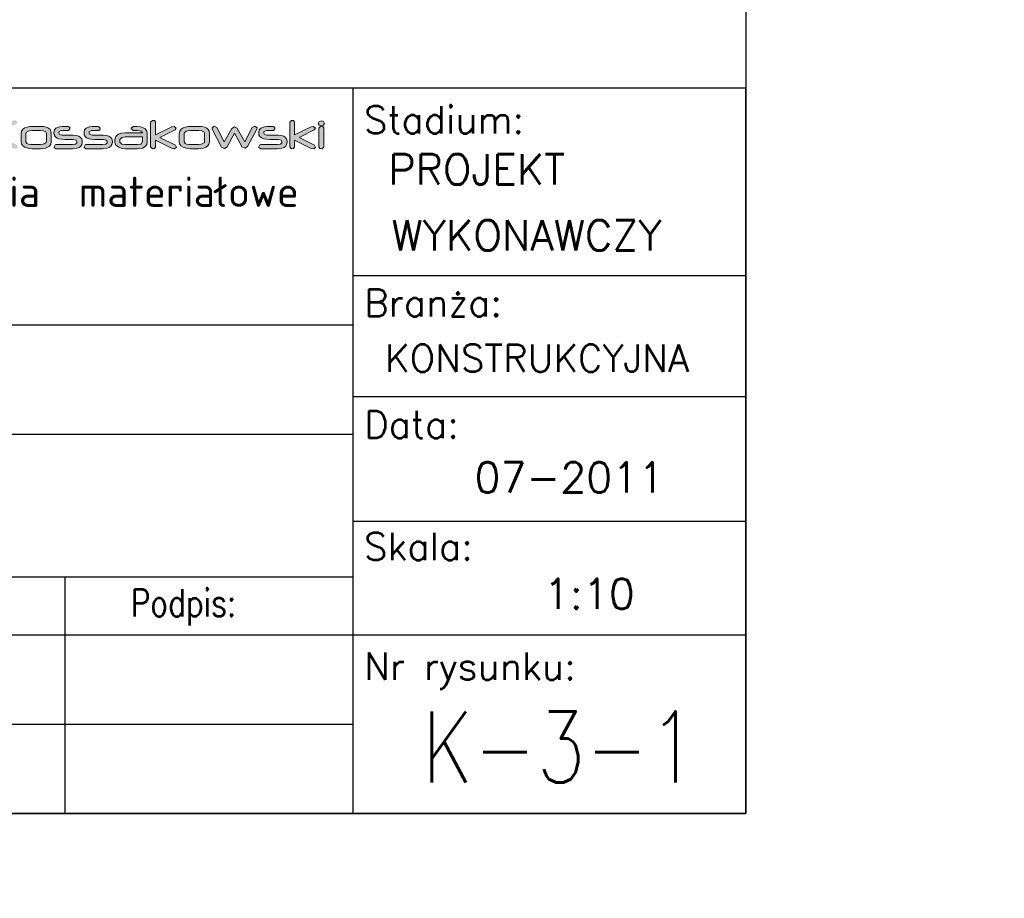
# Model space of a CAD drawing. Header units: millimetres. Extents: x -34919 to 306996, y -293018 to -145733.
# Tile 121 of 256: x 75948 to 76572, y -204822 to -204265. Entities that reach past the tile are written whole.
import ezdxf
from ezdxf.enums import TextEntityAlignment as Align

# ---------------------------------------------------------------- set-up
doc = ezdxf.new("R2010")
doc.units = ezdxf.units.MM
doc.header["$LTSCALE"] = 3
doc.layers.add('Prz', color=5, linetype='Continuous')
doc.layers.add('TABELA', color=7, linetype='Continuous')
doc.layers.add('SIATKA', color=5, linetype='Continuous', lineweight=18)
doc.styles.add('Annotative', font='txt')
doc.styles.add('NOVE3', font='romans.shx', dxfattribs={"width": 0.7})
doc.styles.add('ROMANS', font='romans.shx')

# ---------------------------------------------------------------- blocks, each defined once
blk = doc.blocks.new('structure pro')
h = blk.add_hatch(color=7)
h.dxf.hatch_style = 1
h.paths.add_polyline_path([(739.2, 22.6), (739.7, 24.1), (741.8, 25.2), (745.2, 25.6), (748.1, 25.6), (749.3, 27.4), (749.2, 28.6), (747.4, 29.9), (747.1, 29.9), (743.8, 29.7), (741, 29.4), (738.8, 28.9), (738.3, 28.6), (736, 27.2), (734.6, 25.2), (734.1, 22.6), (734.1, 8.3), (734.1, 7.8), (735.9, 6.3), (738.2, 6.5), (739.2, 8.3)])
h.paths.add_polyline_path([(553.3, 43.3), (550.3, 45.3), (549.9, 45.3), (544.2, 45.2), (539.6, 44.6), (536, 43.6), (535.1, 43.4), (531.2, 41), (528.9, 37.6), (528.1, 33.2), (528.1, 9.5), (528.2, 8.4), (531.2, 6.2), (535, 6.5), (536.7, 9.4), (536.7, 33.2), (537.6, 35.8), (540.9, 37.6), (546.6, 38.2), (551.4, 38.3), (553.5, 41.3)])
h.paths.add_polyline_path([(115.8, 43.3), (112.8, 45.3), (112.4, 45.3), (106.8, 45.2), (102.1, 44.6), (98.5, 43.6), (97.7, 43.4), (93.8, 41), (91.4, 37.6), (90.6, 33.2), (90.6, 9.5), (90.7, 8.4), (93.7, 6.2), (97.4, 6.5), (99.2, 9.4), (99.2, 33.2), (100.1, 35.8), (103.5, 37.6), (109.2, 38.2), (113.9, 38.3), (116, 41.3)])
h.paths.add_polyline_path([(1436.8, 35.1), (1434.6, 35.7), (1432.3, 35.1), (1431.2, 33.1), (1432.3, 31.1), (1434.6, 30.5), (1436.8, 31.1), (1437.9, 33.1)])
h.paths.add_polyline_path([(1436.1, 29.7), (1433.9, 30), (1432, 28), (1432, 8.3), (1433, 6.6), (1435.3, 6.3), (1437.2, 8.3), (1437.2, 28)])
h.paths.add_polyline_path([(1405.3, 36.1), (1403.1, 36.2), (1401.2, 34.3), (1401.2, 8.3), (1403.1, 6.3), (1405.3, 6.6), (1406.3, 8.3), (1406.3, 15.5), (1424, 6.6), (1426.5, 6.3), (1428.6, 8.1), (1427.3, 10), (1411.1, 18.1), (1426.9, 26.1), (1428.3, 27.9), (1426.1, 29.7), (1423.7, 29.5), (1406.3, 20.8), (1406.3, 34.3)])
h.paths.add_polyline_path([(1385.4, 28.6), (1383.6, 29.9), (1380.4, 29.8), (1377.9, 29.7), (1377.1, 29.7), (1374.5, 29.4), (1373.4, 29), (1370.7, 27.9), (1369.1, 26.1), (1368.7, 23.9), (1368.7, 22.6), (1368.8, 21), (1369.8, 19.2), (1371.3, 17.8), (1373.6, 16.9), (1376.6, 16.3), (1380.2, 16.1), (1388.6, 16.1), (1389.1, 16.1), (1392.1, 15.5), (1393, 14), (1393, 13.1), (1392.9, 12.5), (1391.4, 11.1), (1388.2, 10.7), (1370.7, 10.7), (1369.8, 10.5), (1368.7, 8.3), (1368.8, 7.7), (1370.7, 6.3), (1388.1, 6.3), (1389.6, 6.4), (1392.8, 6.8), (1395.2, 7.7), (1397, 9), (1398, 10.8), (1398.4, 13.1), (1398.4, 14.2), (1398.4, 14.4), (1398, 16.6), (1396.8, 18.3), (1394.9, 19.5), (1392.2, 20.2), (1388.9, 20.5), (1380.3, 20.5), (1377.1, 20.7), (1374.6, 21.4), (1373.9, 22.6), (1373.9, 23.9), (1373.9, 24.3), (1376.4, 25.4), (1376.7, 25.4), (1379.9, 25.5), (1383.6, 25.5), (1384.2, 25.6), (1385.6, 27.4)])
h.paths.add_polyline_path([(1324.3, 28.8), (1321.5, 30), (1321.5, 30), (1319.2, 28.3), (1319.5, 27.1), (1328.8, 8.5), (1329.1, 8.1), (1332.1, 6.7), (1332.4, 6.7), (1335.2, 8.4), (1343, 22.8), (1350.6, 8.5), (1350.7, 8.3), (1353.7, 6.8), (1354, 6.8), (1356.8, 8.5), (1366.4, 27.1), (1366.7, 28.3), (1366.7, 28.4), (1364.3, 30), (1361.6, 28.8), (1353.7, 13.5), (1345.9, 27.8), (1345.9, 27.9), (1343, 29.5), (1342.8, 29.5), (1340, 27.8), (1332.2, 13.5)])
h.paths.add_polyline_path([(1308.6, 29.7), (1305.1, 29.9), (1296.5, 29.9), (1294, 29.7), (1291.2, 29.2), (1288.8, 28.3), (1286.6, 26.9), (1285.1, 24.8), (1284.6, 22.4), (1284.6, 13.6), (1284.9, 11.4), (1286.4, 9.4), (1288.8, 7.8), (1290.8, 7.1), (1293.6, 6.6), (1296.5, 6.3), (1305.1, 6.3), (1307.5, 6.5), (1310.3, 7), (1312.6, 7.8), (1314.6, 9), (1316, 11.1), (1316.6, 13.6), (1316.6, 22.4), (1316.6, 22.4), (1316.3, 24.7), (1315.3, 26.6), (1313.7, 28), (1311.5, 29)])
h.paths.add_polyline_path([(1296.6, 25.5), (1305, 25.5), (1308.4, 25.2), (1310.6, 24.3), (1311.3, 22.8), (1311.3, 13.6), (1311.2, 12.9), (1308.8, 11.3), (1307.8, 11.1), (1305, 10.7), (1296.6, 10.7), (1295.1, 10.7), (1292.4, 11.2), (1291, 11.8), (1289.7, 13.6), (1289.7, 22.4), (1290, 23.4), (1292.3, 25), (1293.7, 25.3)], flags=16)
h.paths.add_polyline_path([(1258.5, 36.1), (1256.3, 36.2), (1254.4, 34.3), (1254.4, 8.3), (1256.3, 6.3), (1258.5, 6.6), (1259.5, 8.3), (1259.5, 15.5), (1277.2, 6.6), (1279.7, 6.3), (1281.8, 8.1), (1280.5, 10), (1264.3, 18.1), (1280.2, 26.1), (1281.5, 27.9), (1279.3, 29.7), (1276.9, 29.5), (1259.5, 20.8), (1259.5, 34.3)])
h.paths.add_polyline_path([(1240.1, 29.7), (1235.9, 29.9), (1233.9, 27.9), (1233.9, 27.6), (1235.9, 25.5), (1237, 25.5), (1237.3, 25.5), (1238.1, 25.6), (1238.8, 25.6), (1240.6, 25.5), (1244.3, 24.8), (1245.8, 23.1), (1227.5, 23.1), (1223.6, 22.8), (1220.5, 21.7), (1220.3, 21.6), (1217.6, 19.3), (1216.7, 16.2), (1216.7, 13.2), (1216.7, 13), (1217.7, 10.1), (1220.7, 7.8), (1223.9, 6.7), (1227.7, 6.3), (1240.3, 6.3), (1242.1, 6.4), (1246, 7), (1248.7, 8.5), (1250.4, 10.6), (1250.9, 13.4), (1250.9, 22.7), (1250.5, 25), (1248.7, 27.4), (1245.3, 29), (1243.6, 29.4)])
h.paths.add_polyline_path([(1240.4, 10.7), (1227.5, 10.7), (1224.2, 11.2), (1221.9, 13.3), (1221.9, 16.2), (1224.1, 18.2), (1227.5, 18.8), (1245.8, 18.8), (1245.8, 17.9), (1245.8, 16.7), (1245.8, 15.5), (1245.8, 14.7), (1245.8, 14.1), (1244.3, 11.3), (1244.1, 11.1)], flags=16)
h.paths.add_polyline_path([(1200.9, 28.6), (1199.1, 29.9), (1196, 29.8), (1193.5, 29.7), (1192.7, 29.7), (1190, 29.4), (1188.9, 29), (1186.3, 27.9), (1184.7, 26.1), (1184.2, 23.9), (1184.2, 22.6), (1184.4, 21), (1185.3, 19.2), (1186.9, 17.8), (1189.1, 16.9), (1192.1, 16.3), (1195.7, 16.1), (1204.1, 16.1), (1204.6, 16.1), (1207.6, 15.5), (1208.5, 14), (1208.5, 13.1), (1208.5, 12.5), (1207, 11.1), (1203.7, 10.7), (1186.2, 10.7), (1185.3, 10.5), (1184.3, 8.3), (1184.3, 7.7), (1186.2, 6.3), (1203.7, 6.3), (1205.2, 6.4), (1208.3, 6.8), (1210.8, 7.7), (1212.5, 9), (1213.6, 10.8), (1214, 13.1), (1214, 14.2), (1214, 14.4), (1213.5, 16.6), (1212.3, 18.3), (1210.4, 19.5), (1207.7, 20.2), (1204.4, 20.5), (1195.8, 20.5), (1192.7, 20.7), (1190.2, 21.4), (1189.4, 22.6), (1189.4, 23.9), (1189.4, 24.3), (1191.9, 25.4), (1192.2, 25.4), (1195.4, 25.5), (1199.1, 25.5), (1199.7, 25.6), (1201.1, 27.4)])
h.paths.add_polyline_path([(1169.1, 28.6), (1167.3, 29.9), (1164.2, 29.8), (1161.6, 29.7), (1160.9, 29.7), (1158.2, 29.4), (1157.1, 29), (1154.4, 27.9), (1152.8, 26.1), (1152.4, 23.9), (1152.4, 22.6), (1152.5, 21), (1153.5, 19.2), (1155, 17.8), (1157.3, 16.9), (1160.2, 16.3), (1163.9, 16.1), (1172.3, 16.1), (1172.7, 16.1), (1175.7, 15.5), (1176.7, 14), (1176.7, 13.1), (1176.6, 12.5), (1175.2, 11.1), (1171.9, 10.7), (1154.3, 10.7), (1153.5, 10.5), (1152.5, 8.3), (1152.5, 7.7), (1154.3, 6.3), (1171.9, 6.3), (1173.3, 6.4), (1176.5, 6.8), (1178.9, 7.7), (1180.7, 9), (1181.8, 10.8), (1182.1, 13.1), (1182.1, 14.2), (1182.1, 14.4), (1181.7, 16.6), (1180.5, 18.3), (1178.6, 19.5), (1175.9, 20.2), (1172.6, 20.5), (1163.9, 20.5), (1160.8, 20.7), (1158.3, 21.4), (1157.5, 22.6), (1157.5, 23.9), (1157.6, 24.3), (1160.1, 25.4), (1160.4, 25.4), (1163.6, 25.5), (1167.3, 25.5), (1167.9, 25.6), (1169.3, 27.4)])
h.paths.add_polyline_path([(1141.6, 29.7), (1138.2, 29.9), (1129.5, 29.9), (1127, 29.7), (1124.2, 29.2), (1121.8, 28.3), (1119.6, 26.9), (1118.1, 24.8), (1117.6, 22.4), (1117.6, 13.6), (1118, 11.4), (1119.4, 9.4), (1121.8, 7.8), (1123.9, 7.1), (1126.6, 6.6), (1129.5, 6.3), (1138.2, 6.3), (1140.5, 6.5), (1143.3, 7), (1145.6, 7.8), (1147.6, 9), (1149.1, 11.1), (1149.6, 13.6), (1149.6, 22.4), (1149.6, 22.4), (1149.2, 24.7), (1148.3, 26.6), (1146.7, 28), (1144.4, 29)])
h.paths.add_polyline_path([(1129.6, 25.5), (1138, 25.5), (1141.5, 25.2), (1143.7, 24.3), (1144.4, 22.8), (1144.4, 13.6), (1144.1, 12.9), (1141.9, 11.3), (1140.8, 11.1), (1138, 10.7), (1129.6, 10.7), (1128.1, 10.7), (1125.4, 11.2), (1123.9, 11.8), (1122.8, 13.6), (1122.8, 22.4), (1123, 23.4), (1125.4, 25), (1126.7, 25.3)], flags=16)
h.paths.add_polyline_path([(1087, 34.3), (1085, 36.2), (1082.7, 36.1), (1081.6, 34.3), (1081.6, 8.3), (1082.7, 6.6), (1085, 6.3), (1087, 8.3), (1087, 18.7), (1109.8, 6.7), (1112.6, 6.3), (1114.8, 8.1), (1113.6, 10), (1091.7, 21.6), (1112.8, 32.7), (1114.1, 34.5), (1111.9, 36.2), (1108.9, 36), (1087, 24.3)])
h.paths.add_polyline_path([(1052.9, 36.1), (1050.7, 36.2), (1048.8, 34.3), (1048.8, 20.6), (1044.1, 15.9), (1043.6, 15.1), (1044.6, 14.4), (1046.1, 14.7), (1048.8, 17.3), (1048.8, 8.3), (1049.9, 6.6), (1052.1, 6.3), (1054, 8.3), (1054, 22.3), (1058.8, 27), (1059.2, 27.8), (1058.2, 28.6), (1056.8, 28.3), (1054, 25.6), (1054, 34.3)])
h.paths.add_polyline_path([(1034.7, 29.7), (1031.5, 29.9), (1021.9, 29.9), (1019, 29.7), (1016.2, 29.3), (1013.9, 28.5), (1011.6, 27), (1010, 25), (1009.5, 22.4), (1009.5, 13.8), (1009.5, 13.1), (1010.4, 10.7), (1012.3, 8.5), (1013.1, 8.1), (1015.4, 7.1), (1018.6, 6.6), (1021.1, 6.4), (1022.3, 6.4), (1025.4, 6.3), (1026, 6.4), (1027.3, 8.3), (1027.2, 9.4), (1025.4, 10.7), (1023.9, 10.7), (1021.2, 10.8), (1018.8, 11.1), (1017.5, 11.5), (1015.5, 13), (1014.9, 15.5), (1014.9, 15.6), (1040.5, 15.6), (1040.9, 15.6), (1042, 17.7), (1042, 23.4), (1041.8, 24.7), (1040.6, 26.9), (1038.3, 28.6), (1037.2, 29)])
h.paths.add_polyline_path([(1022.7, 25.6), (1026.4, 25.6), (1028.1, 25.6), (1031.9, 25.3), (1034.7, 24.9), (1036.4, 24), (1036.9, 23), (1036.9, 20.1), (1014.7, 20.1), (1014.7, 22.8), (1015.2, 24), (1017.9, 25.2), (1019.9, 25.4)], flags=16)
h.paths.add_polyline_path([(965.2, 28.8), (962.5, 30), (962.4, 30), (960, 28.3), (960.4, 27.1), (969.8, 8.5), (969.9, 8.1), (973, 6.7), (973.3, 6.7), (976.1, 8.4), (983.8, 22.8), (991.5, 8.5), (991.5, 8.3), (994.5, 6.8), (994.9, 6.8), (997.7, 8.5), (1007.2, 27.1), (1007.6, 28.3), (1007.6, 28.4), (1005.2, 30), (1002.5, 28.8), (994.5, 13.5), (986.8, 27.8), (986.7, 27.9), (983.8, 29.5), (983.7, 29.5), (980.9, 27.8), (973.2, 13.5)])
h.paths.add_polyline_path([(946.6, 29.7), (942.4, 29.9), (940.4, 27.9), (940.4, 27.6), (942.4, 25.5), (943.6, 25.5), (943.8, 25.5), (944.6, 25.6), (945.4, 25.6), (947.1, 25.5), (950.9, 24.8), (952.3, 23.1), (934, 23.1), (930.2, 22.8), (927, 21.7), (926.8, 21.6), (924.1, 19.3), (923.2, 16.2), (923.2, 13.2), (923.2, 13), (924.2, 10.1), (927.2, 7.8), (930.4, 6.7), (934.2, 6.3), (946.8, 6.3), (948.7, 6.4), (952.5, 7), (955.3, 8.5), (956.9, 10.6), (957.5, 13.4), (957.5, 22.7), (957.1, 25), (955.2, 27.4), (951.8, 29), (950.1, 29.4)])
h.paths.add_polyline_path([(946.9, 10.7), (934, 10.7), (930.7, 11.2), (928.4, 13.3), (928.4, 16.2), (930.6, 18.2), (934, 18.8), (952.3, 18.8), (952.3, 17.9), (952.3, 16.7), (952.3, 15.5), (952.3, 14.7), (952.3, 14.1), (950.9, 11.3), (950.6, 11.1)], flags=16)
h.paths.add_polyline_path([(911.8, 36), (907.9, 36.2), (885.3, 36.2), (883.3, 34.3), (883.3, 8.3), (885.3, 6.3), (887.6, 6.6), (888.8, 8.3), (888.8, 17), (907.7, 17), (909.1, 17.1), (912.8, 17.5), (916, 18.5), (917.4, 19.2), (919.7, 21.7), (920.5, 25), (920.5, 29.6), (920.4, 30.3), (919, 33), (915.7, 34.9), (915.1, 35.2)])
h.paths.add_polyline_path([(888.8, 31.8), (908, 31.8), (910.4, 31.7), (913.9, 30.8), (915, 29.2), (915, 25.1), (914.6, 23.5), (912.3, 22.1), (908, 21.5), (888.8, 21.5)], flags=16)
h.paths.add_polyline_path([(851.5, 11.1), (852.6, 9.1), (851.5, 7), (849.2, 6.4), (847, 7), (845.9, 9.1), (847, 11.1), (849.2, 11.7)])
h.paths.add_polyline_path([(828.3, 38.5), (827.3, 38.7), (825.6, 38.1), (824.7, 36.4), (825.6, 34.8), (827.4, 34.2), (829.1, 34.9), (830, 36.4), (829.8, 37.4), (829.2, 38.1)])
h.paths.add_polyline_path([(842.5, 28.4), (840.8, 29.1), (838.9, 28.5), (812.4, 11.3), (811, 9.2), (812.2, 7), (814.6, 6.3), (841.7, 6.3), (841.8, 6.3), (843.7, 8.5), (843.7, 8.7), (841.7, 10.7), (820.2, 10.8), (842.5, 25.3), (843.1, 26.7)])
h.paths.add_polyline_path([(801, 29.6), (796.5, 29.9), (788, 29.9), (785, 29.7), (781.1, 29), (778.4, 27.7), (776.7, 25.7), (776.2, 23.1), (776.2, 8.3), (777.2, 6.6), (779.4, 6.3), (781.4, 8.3), (781.4, 23.2), (781.4, 23.4), (783.9, 25.3), (785.3, 25.4), (787.6, 25.5), (796.5, 25.5), (799, 25.5), (800.4, 25.3), (800.8, 25.3), (803, 23.2), (803, 8.3), (804.1, 6.6), (806.3, 6.3), (808.2, 8.3), (808.2, 23.2), (808, 24.8), (806.8, 27.1), (804.5, 28.6)])
h.paths.add_polyline_path([(771.8, 35.1), (769.5, 35.7), (767.2, 35.1), (766.1, 33.1), (767.2, 31.1), (769.5, 30.5), (771.8, 31.1), (772.9, 33.1)])
h.paths.add_polyline_path([(771.2, 29.7), (769, 30), (767, 28), (767, 8.3), (768, 6.6), (770.2, 6.3), (772.2, 8.3), (772.2, 28)])
h.paths.add_polyline_path([(730, 36), (727.8, 36.2), (725.8, 34.3), (725.8, 29.7), (710.5, 29.7), (706.8, 29.5), (703.2, 28.6), (700.6, 27.2), (698.9, 25.1), (698.2, 22.4), (698.1, 20.1), (698.1, 16.1), (698.2, 13), (698.5, 11.2), (699.9, 9.1), (702.4, 7.6), (706, 6.7), (710.5, 6.3), (718.4, 6.3), (719.5, 6.4), (723.2, 6.8), (726.4, 7.8), (727.5, 8.4), (730.2, 10.7), (731, 13.6), (731, 34.3)])
h.paths.add_polyline_path([(717.9, 10.7), (710.5, 10.7), (709.4, 10.7), (706.1, 11), (705, 11.4), (703.4, 14), (703.4, 22.3), (703.7, 23.4), (705.9, 24.9), (710.3, 25.3), (725.8, 25.3), (725.8, 13.7), (725.2, 12.2), (722.6, 11.1)], flags=16)
h.paths.add_polyline_path([(598.2, 45), (592.4, 45.3), (578.1, 45.3), (573.8, 45.2), (569.2, 44.3), (565.2, 42.7), (561.5, 40.4), (559, 37), (558.1, 32.8), (558.1, 18.4), (558.8, 14.7), (561.1, 11.3), (565.3, 8.6), (568.6, 7.5), (573.2, 6.5), (578.1, 6.2), (592.4, 6.2), (596.3, 6.3), (601.1, 7.1), (604.9, 8.6), (608.1, 10.7), (610.7, 14.1), (611.5, 18.4), (611.5, 32.8), (611.5, 33), (610.9, 36.8), (609.4, 39.9), (606.7, 42.3), (603, 44)])
h.paths.add_polyline_path([(578.2, 38.1), (592.2, 38.1), (597.9, 37.6), (601.6, 36.1), (602.8, 33.4), (602.8, 18.4), (602.5, 17), (598.6, 14.4), (596.9, 13.9), (592.2, 13.4), (578.2, 13.4), (575.7, 13.5), (571.3, 14.3), (568.9, 15.3), (566.8, 18.4), (566.8, 32.8), (567.2, 34.6), (571.1, 37.1), (573.3, 37.7)], flags=16)
h.paths.add_polyline_path([(509, 45.1), (502.8, 45.3), (489.1, 45.3), (484.5, 45.2), (479.7, 44.6), (476.2, 43.6), (472.7, 41.6), (470.3, 38.1), (469.4, 33.8), (469.4, -1.4), (469.6, -2.4), (472.6, -4.7), (476.3, -4.3), (478.1, -1.4), (478.1, 6.5), (504.9, 6.5), (510.1, 6.8), (514.9, 7.8), (518.7, 9.4), (521.4, 11.8), (523, 14.9), (523.6, 18.6), (523.6, 33.8), (523.5, 34.6), (522.8, 37.8), (520.9, 40.6), (518.1, 42.7), (514.1, 44.2)])
h.paths.add_polyline_path([(504.9, 13.7), (478.1, 13.7), (478.1, 33.5), (478.1, 33.9), (479.5, 36.3), (483.3, 37.7), (489.5, 38.1), (502.9, 38.1), (506.1, 38.1), (510.1, 37.8), (512.9, 36.8), (514.9, 33.8), (514.9, 18.5), (513.9, 16.1), (510.7, 14.3)], flags=16)
h.paths.add_polyline_path([(405.2, 45), (400.1, 45.4), (384, 45.4), (379.3, 45.2), (374.6, 44.4), (370.7, 43.1), (366.8, 40.6), (364.2, 37.2), (363.3, 33), (363.3, 18.6), (363.4, 17.5), (364.9, 13.4), (368.1, 9.8), (369.3, 9.1), (373.3, 7.5), (378.6, 6.5), (382.8, 6.3), (384.7, 6.2), (389.9, 6.2), (390.9, 6.3), (393.1, 9.4), (392.8, 11.3), (389.9, 13.4), (387.4, 13.5), (383, 13.6), (378.8, 14.1), (376.8, 14.8), (373.4, 17.3), (372.2, 21.3), (372.2, 21.6), (415.1, 21.6), (415.6, 21.6), (417.5, 25.1), (417.5, 34.6), (417.3, 36.8), (415.2, 40.4), (411.3, 43.2), (409.6, 43.9)])
h.paths.add_polyline_path([(385.4, 38.2), (391.6, 38.3), (394.2, 38.2), (400.7, 37.8), (405.4, 37), (408.2, 35.7), (409.1, 33.8), (409.1, 29.1), (372, 29.1), (372, 33.5), (372.8, 35.6), (377.4, 37.6), (380.7, 38)], flags=16)
edge = h.paths.add_edge_path()
edge.add_line((357.7, 38.3), (359.9, 41.3))
edge.add_line((359.9, 41.3), (359.6, 43.3))
edge.add_line((359.6, 43.3), (356.7, 45.3))
edge.add_line((356.7, 45.3), (356.2, 45.3))
edge.add_line((356.2, 45.3), (350.6, 45.2))
edge.add_line((350.6, 45.2), (345.9, 44.6))
edge.add_line((345.9, 44.6), (342.3, 43.6))
edge.add_line((342.3, 43.6), (341.5, 43.4))
edge.add_line((341.5, 43.4), (337.6, 41))
edge.add_line((337.6, 41), (335.2, 37.6))
edge.add_line((335.2, 37.6), (334.4, 33.2))
edge.add_line((334.4, 33.2), (334.4, 9.5))
edge.add_line((334.4, 9.5), (334.6, 8.4))
edge.add_line((334.6, 8.4), (337.5, 6.2))
edge.add_line((337.5, 6.2), (341.2, 6.5))
edge.add_line((341.2, 6.5), (343.1, 9.4))
edge.add_line((343.1, 9.4), (343.1, 33.2))
edge.add_line((343.1, 33.2), (344, 35.8))
edge.add_line((344, 35.8), (347.2, 37.6))
edge.add_line((347.2, 37.6), (352.9, 38.2))
edge.add_line((352.9, 38.2), (357.7, 38.3))
edge.add_line((357.7, 38.3), (352.9, 38.2))
h.paths.add_polyline_path([(281.7, 45.1), (278, 45.3), (277, 45.3), (274.8, 42.1), (274.8, 17.9), (274.9, 16.9), (275.6, 13.6), (277.5, 10.9), (280.5, 8.9), (284.6, 7.4), (289.7, 6.5), (295.8, 6.2), (299.9, 6.2), (300.2, 6.1), (302.7, 6.1), (304.5, 6.1), (305.2, 6.1), (311.7, 6.3), (317.1, 7.1), (321.6, 8.3), (325.1, 10), (327.5, 12.2), (329, 14.8), (329.5, 17.9), (329.5, 42.1), (329.4, 43.3), (326.3, 45.3), (322.5, 45.1), (320.7, 42.1), (320.7, 17.8), (320.7, 17.2), (319, 15.1), (315, 13.9), (308.6, 13.4), (295.8, 13.4), (293.7, 13.5), (288, 14.1), (284.6, 15.6), (283.4, 17.9), (283.4, 42.1)])
h.paths.add_polyline_path([(252.2, 55.7), (248.5, 56), (247.5, 55.9), (245.3, 52.7), (245.3, 45), (242.5, 45), (241, 44.8), (238.9, 41.5), (241, 38.1), (242.5, 38), (245.3, 37.9), (245.3, 9.4), (247, 6.5), (250.7, 6.2), (251.8, 6.3), (253.9, 9.4), (253.9, 37.9), (267.5, 37.9), (268.6, 38), (270.8, 41), (270.5, 42.9), (267.5, 45), (253.9, 45), (253.9, 52.7)])
h.paths.add_polyline_path([(236.1, 43.3), (232.9, 45.3), (198.7, 45.3), (194.2, 45.2), (189.2, 44.2), (185.3, 42.6), (182.6, 40.3), (180.9, 37.2), (180.4, 33.5), (180.4, 18.1), (181.1, 13.9), (183.4, 10.4), (187.4, 8), (190.2, 7.1), (194.8, 6.4), (200.6, 6.2), (232.5, 6.2), (234.4, 6.5), (236.4, 9.4), (236.2, 11.3), (233.2, 13.4), (200.8, 13.4), (199, 13.5), (193.4, 14.2), (190.1, 15.8), (189, 18.5), (189, 33.8), (190, 36), (193.4, 37.6), (199.4, 38.1), (232.9, 38.1), (234.4, 38.3), (236.3, 41.7)])
h.paths.add_polyline_path([(127.9, 45.1), (124.2, 45.3), (123.2, 45.3), (121, 42.1), (121, 17.9), (121, 16.9), (121.8, 13.6), (123.7, 10.9), (126.7, 8.9), (130.7, 7.4), (135.8, 6.5), (141.9, 6.2), (146, 6.2), (146.3, 6.1), (148.9, 6.1), (150.7, 6.1), (151.4, 6.1), (157.8, 6.3), (163.3, 7.1), (167.8, 8.3), (171.2, 10), (173.7, 12.2), (175.2, 14.8), (175.6, 17.9), (175.6, 42.1), (175.6, 43.3), (172.4, 45.3), (168.7, 45.1), (166.9, 42.1), (166.9, 17.8), (166.9, 17.2), (165.2, 15.1), (161.2, 13.9), (154.8, 13.4), (141.9, 13.4), (139.9, 13.5), (134.2, 14.1), (130.7, 15.6), (129.6, 17.9), (129.6, 42.1)])
h.paths.add_polyline_path([(69.3, 55.7), (65.6, 56), (64.6, 55.9), (62.5, 52.7), (62.5, 45), (59.7, 45), (58.1, 44.8), (56.1, 41.5), (58.1, 38.1), (59.7, 38), (62.5, 37.9), (62.5, 9.4), (64.2, 6.5), (67.9, 6.2), (68.9, 6.3), (71.1, 9.4), (71.1, 37.9), (84.7, 37.9), (85.8, 38), (87.9, 41), (87.7, 42.9), (84.7, 45), (71.1, 45), (71.1, 52.7)])
h.paths.add_polyline_path([(31.7, 43.3), (28.8, 45.3), (23.5, 45.3), (19.3, 45.2), (18, 45.1), (13.6, 44.5), (11.7, 44), (7.4, 42.1), (4.7, 39.1), (3.8, 35.3), (3.8, 33.2), (4.2, 30.5), (5.7, 27.6), (8.3, 25.3), (12.1, 23.7), (17.1, 22.8), (23.2, 22.4), (37.2, 22.4), (37.9, 22.4), (42.9, 21.5), (44.5, 18.8), (44.5, 17.4), (44.4, 16.4), (41.9, 14.2), (36.4, 13.4), (7.3, 13.4), (5.7, 13.1), (4, 9.4), (4.2, 8.4), (7.3, 6.2), (36.4, 6.2), (38.8, 6.3), (44.1, 6.9), (48.2, 8.4), (51.1, 10.7), (52.9, 13.6), (53.5, 17.4), (53.5, 19.2), (53.5, 19.5), (52.7, 23.2), (50.8, 26), (47.6, 28.1), (43.2, 29.4), (37.5, 29.8), (23.2, 29.8), (18, 30), (13.9, 31.2), (12.5, 33.3), (12.5, 35.3), (12.6, 36.1), (16.7, 38), (17.3, 38), (22.6, 38.1), (28.8, 38.1), (29.8, 38.2), (32, 41.3)])
edge = h.paths.add_edge_path()
edge.add_line((748.1, 25.6), (745.2, 25.6))
edge.add_line((551.4, 38.3), (546.6, 38.2))
edge.add_line((113.9, 38.3), (109.2, 38.2))
at = {"color": 7, "lineweight": 0}
for p, q in [((1256.3, 36.2), (1254.4, 34.3)), ((1254.4, 34.3), (1254.4, 8.3)), ((1258.5, 36.1), (1256.3, 36.2)), ((1259.5, 34.3), (1258.5, 36.1)), ((1259.5, 20.8), (1259.5, 34.3)), ((1403.1, 36.2), (1401.2, 34.3)), ((1401.2, 34.3), (1401.2, 8.3)), ((1405.3, 36.1), (1403.1, 36.2)), ((1406.3, 34.3), (1405.3, 36.1)), ((1406.3, 20.8), (1406.3, 34.3)), ((1432.3, 35.1), (1431.2, 33.1)), ((1431.2, 33.1), (1432.3, 31.1)), ((1434.6, 35.7), (1432.3, 35.1)), ((1436.8, 35.1), (1434.6, 35.7)), ((1437.9, 33.1), (1436.8, 35.1)), ((1436.8, 31.1), (1437.9, 33.1)), ((1118.1, 24.8), (1117.6, 22.4)), ((1117.6, 22.4), (1117.6, 13.6)), ((1119.6, 26.9), (1118.1, 24.8)), ((1121.8, 28.3), (1119.6, 26.9)), ((1124.2, 29.2), (1121.8, 28.3)), ((1122.8, 22.4), (1123, 23.4)), ((1122.8, 13.6), (1122.8, 22.4)), ((1123, 23.4), (1125.4, 25)), ((1127, 29.7), (1124.2, 29.2)), ((1125.4, 25), (1126.7, 25.3)), ((1126.7, 25.3), (1129.6, 25.5)), ((1129.5, 29.9), (1127, 29.7)), ((1138.2, 29.9), (1129.5, 29.9)), ((1129.6, 25.5), (1138, 25.5)), ((1138, 25.5), (1141.5, 25.2)), ((1141.6, 29.7), (1138.2, 29.9)), ((1141.5, 25.2), (1143.7, 24.3)), ((1144.4, 29), (1141.6, 29.7)), ((1143.7, 24.3), (1144.4, 22.8)), ((1146.7, 28), (1144.4, 29)), ((1144.4, 22.8), (1144.4, 13.6)), ((1148.3, 26.6), (1146.7, 28)), ((1149.2, 24.7), (1148.3, 26.6)), ((1149.6, 22.4), (1149.2, 24.7)), ((1149.6, 13.6), (1149.6, 22.4)), ((1149.6, 22.4), (1149.6, 22.4)), ((1152.8, 26.1), (1152.4, 23.9)), ((1152.4, 23.9), (1152.4, 22.6)), ((1152.4, 22.6), (1152.5, 21)), ((1152.5, 21), (1153.5, 19.2)), ((1154.4, 27.9), (1152.8, 26.1)), ((1157.1, 29), (1154.4, 27.9)), ((1158.2, 29.4), (1157.1, 29)), ((1157.5, 23.9), (1157.6, 24.3)), ((1157.5, 22.6), (1157.5, 23.9)), ((1158.3, 21.4), (1157.5, 22.6)), ((1157.6, 24.3), (1160.1, 25.4)), ((1160.9, 29.7), (1158.2, 29.4)), ((1160.8, 20.7), (1158.3, 21.4)), ((1160.1, 25.4), (1160.4, 25.4)), ((1160.4, 25.4), (1163.6, 25.5)), ((1161.6, 29.7), (1160.9, 29.7)), ((1164.2, 29.8), (1161.6, 29.7)), ((1163.6, 25.5), (1167.3, 25.5)), ((1167.3, 29.9), (1164.2, 29.8)), ((1169.1, 28.6), (1167.3, 29.9)), ((1167.3, 25.5), (1167.9, 25.6)), ((1167.9, 25.6), (1169.3, 27.4)), ((1169.3, 27.4), (1169.1, 28.6)), ((1184.7, 26.1), (1184.2, 23.9)), ((1184.2, 23.9), (1184.2, 22.6)), ((1184.2, 22.6), (1184.4, 21)), ((1184.4, 21), (1185.3, 19.2)), ((1186.3, 27.9), (1184.7, 26.1)), ((1188.9, 29), (1186.3, 27.9)), ((1190, 29.4), (1188.9, 29)), ((1189.4, 24.3), (1191.9, 25.4)), ((1189.4, 23.9), (1189.4, 24.3)), ((1189.4, 22.6), (1189.4, 23.9)), ((1190.2, 21.4), (1189.4, 22.6)), ((1192.7, 29.7), (1190, 29.4)), ((1192.7, 20.7), (1190.2, 21.4)), ((1191.9, 25.4), (1192.2, 25.4)), ((1192.2, 25.4), (1195.4, 25.5)), ((1193.5, 29.7), (1192.7, 29.7)), ((1196, 29.8), (1193.5, 29.7)), ((1195.4, 25.5), (1199.1, 25.5)), ((1199.1, 29.9), (1196, 29.8)), ((1200.9, 28.6), (1199.1, 29.9)), ((1199.1, 25.5), (1199.7, 25.6)), ((1199.7, 25.6), (1201.1, 27.4)), ((1201.1, 27.4), (1200.9, 28.6)), ((1220.3, 21.6), (1217.6, 19.3)), ((1220.5, 21.7), (1220.3, 21.6)), ((1223.6, 22.8), (1220.5, 21.7)), ((1227.5, 23.1), (1223.6, 22.8)), ((1245.8, 23.1), (1227.5, 23.1)), ((1227.5, 23.1), (1227.5, 23.1)), ((1235.9, 29.9), (1233.9, 27.9)), ((1233.9, 27.9), (1233.9, 27.6)), ((1233.9, 27.6), (1235.9, 25.5)), ((1240.1, 29.7), (1235.9, 29.9)), ((1235.9, 25.5), (1237, 25.5)), ((1237, 25.5), (1237.3, 25.5)), ((1237.3, 25.5), (1238.1, 25.6)), ((1238.1, 25.6), (1238.8, 25.6)), ((1238.8, 25.6), (1240.6, 25.5)), ((1243.6, 29.4), (1240.1, 29.7)), ((1240.6, 25.5), (1244.3, 24.8)), ((1245.3, 29), (1243.6, 29.4)), ((1244.3, 24.8), (1245.8, 23.1)), ((1248.7, 27.4), (1245.3, 29)), ((1250.5, 25), (1248.7, 27.4)), ((1250.9, 22.7), (1250.5, 25)), ((1250.9, 13.4), (1250.9, 22.7)), ((1276.9, 29.5), (1259.5, 20.8)), ((1259.5, 20.8), (1259.5, 20.8)), ((1264.3, 18.1), (1280.2, 26.1)), ((1279.3, 29.7), (1276.9, 29.5)), ((1281.5, 27.9), (1279.3, 29.7)), ((1280.2, 26.1), (1281.5, 27.9)), ((1285.1, 24.8), (1284.6, 22.4)), ((1284.6, 22.4), (1284.6, 13.6)), ((1286.6, 26.9), (1285.1, 24.8)), ((1288.8, 28.3), (1286.6, 26.9)), ((1291.2, 29.2), (1288.8, 28.3)), ((1289.7, 22.4), (1290, 23.4)), ((1289.7, 13.6), (1289.7, 22.4)), ((1290, 23.4), (1292.3, 25)), ((1294, 29.7), (1291.2, 29.2)), ((1292.3, 25), (1293.7, 25.3)), ((1293.7, 25.3), (1296.6, 25.5)), ((1296.5, 29.9), (1294, 29.7)), ((1305.1, 29.9), (1296.5, 29.9)), ((1296.6, 25.5), (1305, 25.5)), ((1305, 25.5), (1308.4, 25.2)), ((1308.6, 29.7), (1305.1, 29.9)), ((1308.4, 25.2), (1310.6, 24.3)), ((1311.5, 29), (1308.6, 29.7)), ((1310.6, 24.3), (1311.3, 22.8)), ((1311.3, 22.8), (1311.3, 13.6)), ((1313.7, 28), (1311.5, 29)), ((1315.3, 26.6), (1313.7, 28)), ((1316.3, 24.7), (1315.3, 26.6)), ((1316.6, 22.4), (1316.3, 24.7)), ((1316.6, 13.6), (1316.6, 22.4)), ((1316.6, 22.4), (1316.6, 22.4)), ((1321.5, 30), (1319.2, 28.3)), ((1319.2, 28.3), (1319.5, 27.1)), ((1319.5, 27.1), (1328.8, 8.5)), ((1321.5, 30), (1321.5, 30)), ((1324.3, 28.8), (1321.5, 30)), ((1332.2, 13.5), (1324.3, 28.8)), ((1340, 27.8), (1332.2, 13.5)), ((1335.2, 8.4), (1343, 22.8)), ((1342.8, 29.5), (1340, 27.8)), ((1343, 29.5), (1342.8, 29.5)), ((1345.9, 27.9), (1343, 29.5)), ((1343, 22.8), (1350.6, 8.5)), ((1345.9, 27.8), (1345.9, 27.9)), ((1353.7, 13.5), (1345.9, 27.8)), ((1361.6, 28.8), (1353.7, 13.5)), ((1356.8, 8.5), (1366.4, 27.1)), ((1364.3, 30), (1361.6, 28.8)), ((1366.7, 28.4), (1364.3, 30)), ((1366.4, 27.1), (1366.7, 28.3)), ((1366.7, 28.3), (1366.7, 28.4)), ((1369.1, 26.1), (1368.7, 23.9)), ((1368.7, 23.9), (1368.7, 22.6)), ((1368.7, 22.6), (1368.8, 21)), ((1368.8, 21), (1369.8, 19.2)), ((1370.7, 27.9), (1369.1, 26.1)), ((1373.4, 29), (1370.7, 27.9)), ((1374.5, 29.4), (1373.4, 29)), ((1373.9, 24.3), (1376.4, 25.4)), ((1373.9, 23.9), (1373.9, 24.3)), ((1373.9, 22.6), (1373.9, 23.9)), ((1374.6, 21.4), (1373.9, 22.6)), ((1377.1, 29.7), (1374.5, 29.4)), ((1377.1, 20.7), (1374.6, 21.4)), ((1376.4, 25.4), (1376.7, 25.4)), ((1376.7, 25.4), (1379.9, 25.5)), ((1377.9, 29.7), (1377.1, 29.7)), ((1380.4, 29.8), (1377.9, 29.7)), ((1379.9, 25.5), (1383.6, 25.5)), ((1383.6, 29.9), (1380.4, 29.8)), ((1385.4, 28.6), (1383.6, 29.9)), ((1383.6, 25.5), (1384.2, 25.6)), ((1384.2, 25.6), (1385.6, 27.4)), ((1385.6, 27.4), (1385.4, 28.6)), ((1423.7, 29.5), (1406.3, 20.8)), ((1406.3, 20.8), (1406.3, 20.8)), ((1411.1, 18.1), (1426.9, 26.1)), ((1426.1, 29.7), (1423.7, 29.5)), ((1428.3, 27.9), (1426.1, 29.7)), ((1426.9, 26.1), (1428.3, 27.9)), ((1433.9, 30), (1432, 28)), ((1432, 28), (1432, 8.3)), ((1432.3, 31.1), (1434.6, 30.5)), ((1436.1, 29.7), (1433.9, 30)), ((1434.6, 30.5), (1436.8, 31.1)), ((1437.2, 28), (1436.1, 29.7)), ((1437.2, 8.3), (1437.2, 28)), ((1117.6, 13.6), (1118, 11.4)), ((1118, 11.4), (1119.4, 9.4)), ((1123.9, 11.8), (1122.8, 13.6)), ((1125.4, 11.2), (1123.9, 11.8)), ((1128.1, 10.7), (1125.4, 11.2)), ((1129.6, 10.7), (1128.1, 10.7)), ((1138, 10.7), (1129.6, 10.7)), ((1140.8, 11.1), (1138, 10.7)), ((1141.9, 11.3), (1140.8, 11.1)), ((1144.1, 12.9), (1141.9, 11.3)), ((1144.4, 13.6), (1144.1, 12.9)), ((1147.6, 9), (1149.1, 11.1)), ((1149.1, 11.1), (1149.6, 13.6)), ((1153.5, 10.5), (1152.5, 8.3)), ((1153.5, 19.2), (1155, 17.8)), ((1154.3, 10.7), (1153.5, 10.5)), ((1171.9, 10.7), (1154.3, 10.7)), ((1155, 17.8), (1157.3, 16.9)), ((1157.3, 16.9), (1160.2, 16.3)), ((1160.2, 16.3), (1163.9, 16.1)), ((1163.9, 20.5), (1160.8, 20.7)), ((1172.6, 20.5), (1163.9, 20.5)), ((1163.9, 16.1), (1172.3, 16.1)), ((1175.2, 11.1), (1171.9, 10.7)), ((1172.3, 16.1), (1172.7, 16.1)), ((1175.9, 20.2), (1172.6, 20.5)), ((1172.7, 16.1), (1175.7, 15.5)), ((1176.6, 12.5), (1175.2, 11.1)), ((1175.7, 15.5), (1176.7, 14)), ((1178.6, 19.5), (1175.9, 20.2)), ((1176.7, 13.1), (1176.6, 12.5)), ((1176.7, 14), (1176.7, 13.1)), ((1180.5, 18.3), (1178.6, 19.5)), ((1181.7, 16.6), (1180.5, 18.3)), ((1180.7, 9), (1181.8, 10.8)), ((1182.1, 14.4), (1181.7, 16.6)), ((1181.8, 10.8), (1182.1, 13.1)), ((1182.1, 14.2), (1182.1, 14.4)), ((1182.1, 13.1), (1182.1, 14.2)), ((1185.3, 10.5), (1184.3, 8.3)), ((1185.3, 19.2), (1186.9, 17.8)), ((1186.2, 10.7), (1185.3, 10.5)), ((1203.7, 10.7), (1186.2, 10.7)), ((1186.9, 17.8), (1189.1, 16.9)), ((1189.1, 16.9), (1192.1, 16.3)), ((1192.1, 16.3), (1195.7, 16.1)), ((1195.8, 20.5), (1192.7, 20.7)), ((1195.7, 16.1), (1204.1, 16.1)), ((1204.4, 20.5), (1195.8, 20.5)), ((1207, 11.1), (1203.7, 10.7)), ((1204.1, 16.1), (1204.6, 16.1)), ((1207.7, 20.2), (1204.4, 20.5)), ((1204.6, 16.1), (1207.6, 15.5)), ((1208.5, 12.5), (1207, 11.1)), ((1207.6, 15.5), (1208.5, 14)), ((1210.4, 19.5), (1207.7, 20.2)), ((1208.5, 14), (1208.5, 13.1)), ((1208.5, 13.1), (1208.5, 12.5)), ((1212.3, 18.3), (1210.4, 19.5)), ((1213.5, 16.6), (1212.3, 18.3)), ((1212.5, 9), (1213.6, 10.8)), ((1214, 14.4), (1213.5, 16.6)), ((1213.6, 10.8), (1214, 13.1)), ((1214, 14.2), (1214, 14.4)), ((1214, 13.1), (1214, 14.2)), ((1217.6, 19.3), (1216.7, 16.2)), ((1216.7, 16.2), (1216.7, 13.2)), ((1216.7, 13.2), (1216.7, 13)), ((1216.7, 13), (1217.7, 10.1)), ((1221.9, 16.2), (1224.1, 18.2)), ((1221.9, 13.3), (1221.9, 16.2)), ((1224.2, 11.2), (1221.9, 13.3)), ((1224.1, 18.2), (1227.5, 18.8)), ((1227.5, 10.7), (1224.2, 11.2)), ((1227.5, 18.8), (1245.8, 18.8)), ((1240.4, 10.7), (1227.5, 10.7)), ((1244.1, 11.1), (1240.4, 10.7)), ((1244.3, 11.3), (1244.1, 11.1)), ((1245.8, 14.1), (1244.3, 11.3)), ((1245.8, 18.8), (1245.8, 17.9)), ((1245.8, 17.9), (1245.8, 16.7)), ((1245.8, 16.7), (1245.8, 15.5)), ((1245.8, 15.5), (1245.8, 14.7)), ((1245.8, 14.7), (1245.8, 14.1)), ((1248.7, 8.5), (1250.4, 10.6)), ((1250.4, 10.6), (1250.9, 13.4)), ((1259.5, 15.5), (1277.2, 6.6)), ((1259.5, 8.3), (1259.5, 15.5)), ((1280.5, 10), (1264.3, 18.1)), ((1284.6, 13.6), (1284.9, 11.4)), ((1284.9, 11.4), (1286.4, 9.4)), ((1291, 11.8), (1289.7, 13.6)), ((1292.4, 11.2), (1291, 11.8)), ((1295.1, 10.7), (1292.4, 11.2)), ((1296.6, 10.7), (1295.1, 10.7)), ((1305, 10.7), (1296.6, 10.7)), ((1307.8, 11.1), (1305, 10.7)), ((1308.8, 11.3), (1307.8, 11.1)), ((1311.2, 12.9), (1308.8, 11.3)), ((1311.3, 13.6), (1311.2, 12.9)), ((1314.6, 9), (1316, 11.1)), ((1316, 11.1), (1316.6, 13.6)), ((1369.8, 10.5), (1368.7, 8.3)), ((1369.8, 19.2), (1371.3, 17.8)), ((1370.7, 10.7), (1369.8, 10.5)), ((1388.2, 10.7), (1370.7, 10.7)), ((1371.3, 17.8), (1373.6, 16.9)), ((1373.6, 16.9), (1376.6, 16.3)), ((1376.6, 16.3), (1380.2, 16.1)), ((1380.3, 20.5), (1377.1, 20.7)), ((1380.2, 16.1), (1388.6, 16.1)), ((1388.9, 20.5), (1380.3, 20.5)), ((1391.4, 11.1), (1388.2, 10.7)), ((1388.6, 16.1), (1389.1, 16.1)), ((1392.2, 20.2), (1388.9, 20.5)), ((1389.1, 16.1), (1392.1, 15.5)), ((1392.9, 12.5), (1391.4, 11.1)), ((1392.1, 15.5), (1393, 14)), ((1394.9, 19.5), (1392.2, 20.2)), ((1393, 13.1), (1392.9, 12.5)), ((1393, 14), (1393, 13.1)), ((1396.8, 18.3), (1394.9, 19.5)), ((1398, 16.6), (1396.8, 18.3)), ((1397, 9), (1398, 10.8)), ((1398.4, 14.4), (1398, 16.6)), ((1398, 10.8), (1398.4, 13.1)), ((1398.4, 14.2), (1398.4, 14.4)), ((1398.4, 13.1), (1398.4, 14.2)), ((1406.3, 15.5), (1424, 6.6)), ((1406.3, 8.3), (1406.3, 15.5)), ((1427.3, 10), (1411.1, 18.1)), ((1119.4, 9.4), (1121.8, 7.8)), ((1121.8, 7.8), (1123.9, 7.1)), ((1123.9, 7.1), (1126.6, 6.6)), ((1126.6, 6.6), (1129.5, 6.3)), ((1129.5, 6.3), (1138.2, 6.3)), ((1138.2, 6.3), (1140.5, 6.5)), ((1140.5, 6.5), (1143.3, 7)), ((1143.3, 7), (1145.6, 7.8)), ((1145.6, 7.8), (1147.6, 9)), ((1152.5, 8.3), (1152.5, 7.7)), ((1152.5, 7.7), (1154.3, 6.3)), ((1154.3, 6.3), (1171.9, 6.3)), ((1171.9, 6.3), (1173.3, 6.4)), ((1173.3, 6.4), (1176.5, 6.8)), ((1176.5, 6.8), (1178.9, 7.7)), ((1178.9, 7.7), (1180.7, 9)), ((1184.3, 8.3), (1184.3, 7.7)), ((1184.3, 7.7), (1186.2, 6.3)), ((1186.2, 6.3), (1203.7, 6.3)), ((1203.7, 6.3), (1205.2, 6.4)), ((1205.2, 6.4), (1208.3, 6.8)), ((1208.3, 6.8), (1210.8, 7.7)), ((1210.8, 7.7), (1212.5, 9)), ((1217.7, 10.1), (1220.7, 7.8)), ((1220.7, 7.8), (1220.7, 7.8)), ((1220.7, 7.8), (1223.9, 6.7)), ((1223.9, 6.7), (1227.7, 6.3)), ((1227.7, 6.3), (1240.3, 6.3)), ((1240.3, 6.3), (1242.1, 6.4)), ((1242.1, 6.4), (1246, 7)), ((1246, 7), (1248.7, 8.5)), ((1254.4, 8.3), (1256.3, 6.3)), ((1256.3, 6.3), (1258.5, 6.6)), ((1258.5, 6.6), (1259.5, 8.3)), ((1277.2, 6.6), (1279.7, 6.3)), ((1279.7, 6.3), (1281.8, 8.1)), ((1281.8, 8.1), (1280.5, 10)), ((1286.4, 9.4), (1288.8, 7.8)), ((1288.8, 7.8), (1290.8, 7.1)), ((1290.8, 7.1), (1293.6, 6.6)), ((1293.6, 6.6), (1296.5, 6.3)), ((1296.5, 6.3), (1305.1, 6.3)), ((1305.1, 6.3), (1307.5, 6.5)), ((1307.5, 6.5), (1310.3, 7)), ((1310.3, 7), (1312.6, 7.8)), ((1312.6, 7.8), (1314.6, 9)), ((1328.8, 8.5), (1329.1, 8.1)), ((1329.1, 8.1), (1332.1, 6.7)), ((1332.1, 6.7), (1332.4, 6.7)), ((1332.4, 6.7), (1335.2, 8.4)), ((1350.6, 8.5), (1350.7, 8.3)), ((1350.7, 8.3), (1353.7, 6.8)), ((1353.7, 6.8), (1354, 6.8)), ((1354, 6.8), (1356.8, 8.5)), ((1368.7, 8.3), (1368.8, 7.7)), ((1368.8, 7.7), (1370.7, 6.3)), ((1370.7, 6.3), (1388.1, 6.3)), ((1388.1, 6.3), (1389.6, 6.4)), ((1389.6, 6.4), (1392.8, 6.8)), ((1392.8, 6.8), (1395.2, 7.7)), ((1395.2, 7.7), (1397, 9)), ((1401.2, 8.3), (1403.1, 6.3)), ((1403.1, 6.3), (1405.3, 6.6)), ((1405.3, 6.6), (1406.3, 8.3)), ((1424, 6.6), (1426.5, 6.3)), ((1426.5, 6.3), (1428.6, 8.1)), ((1428.6, 8.1), (1427.3, 10)), ((1432, 8.3), (1433, 6.6)), ((1433, 6.6), (1435.3, 6.3)), ((1435.3, 6.3), (1437.2, 8.3))]:
    blk.add_line(p, q, dxfattribs=at)
blk = doc.blocks.new('A$C72E22663')
at = {"layer": 'Prz'}
blk.add_lwpolyline([(-1140, 0), (0, 0), (0, 459.29), (-1140, 459.29)], close=True, dxfattribs=at)
at = {"layer": 'TABELA', "color": 3}
for p, q in [((-248.8, 459.29), (-248.8, 0)), ((-248.8, 340.5), (0, 340.5)), ((-1140, 309.42), (-248.8, 309.42)), ((-248.8, 263.88), (0, 263.88)), ((-1140, 240.18), (-248.8, 240.18)), ((-248.8, 185.03), (0, 185.03)), ((-1140, 149.76), (-248.8, 149.76)), ((-430.97, 56.54), (-430.97, 149.76)), ((-1140, 113.08), (-248.8, 113.08)), ((-248.8, 113.08), (0, 113.08)), ((-430.97, 0), (-430.97, 93.22))]:
    blk.add_line(p, q, dxfattribs=at)
at = {"layer": 'TABELA', "color": 2}
blk.add_line((-1140, 56.54), (-248.8, 56.54), dxfattribs=at)
at = {"color": 7, "xscale": 0.6000000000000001, "yscale": 0.6000000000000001, "zscale": 0.6000000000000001}
blk.add_blockref('structure pro', (-1129.49, 417.06), dxfattribs=at)
at = {"layer": 'TABELA', "color": 4, "style": 'ROMANS'}
for s, p in [('Stadium:', (-241.7, 430.49)), ('Branża:', (-241.7, 314.69)), ('Data:', (-241.7, 237.58)), ('Skala:', (-241.7, 160.32)), ('Nr rysunku:', (-241.7, 84.49))]:
    blk.add_text(s, height=17.28, rotation=360, dxfattribs=at).set_placement(p)
at = {"layer": 'TABELA', "color": 2, "style": 'ROMANS'}
for s, height, p in [('PROJEKT', 19.2, (-226.33, 407.77)), ('WYKONAWCZY', 19.2, (-224.32, 366.01)), ('KONSTRUKCYJNA', 17.28, (-228.44, 288.21))]:
    blk.add_text(s, height=height, dxfattribs=at).set_placement(p, align=Align.MIDDLE_LEFT)
at = {"layer": 'TABELA', "color": 4, "style": 'ROMANS', "width": 0.8}
blk.add_text('Podpis:', height=17.28, rotation=360, dxfattribs=at).set_placement((-389.52, 124.65))
at = {"layer": 'TABELA', "color": 3, "insert": (-1127.87, 403.18), "char_height": 23, "width": 879.0694, "attachment_point": 1, "rotation": 360, "style": 'Annotative'}
blk.add_mtext('{\\fISOCPEUR|b0|i0|c238|p34;\\H0.83333x;\\C7;projekty  budowlane - ekspertyzy  techniczne - badania  materiałowe}', dxfattribs=at)

msp = doc.modelspace()

# ---------------------------------------------------------------- linework, layer by layer
at = {"layer": 'Prz'}
msp.add_lwpolyline([(76407.931, -204767.769), (72307.931, -204767.769), (72307.931, -201867.769), (76407.931, -201867.769)], close=True, dxfattribs=at)

# ---------------------------------------------------------------- block references
at = {"layer": 'SIATKA', "color": 42}
msp.add_blockref('A$C72E22663', (76407.931, -204767.769), dxfattribs=at)

# ---------------------------------------------------------------- texts
at = {"color": 20, "insert": (33837.901, -182331.101), "char_height": 300, "width": 16331.01415, "attachment_point": 1, "style": 'NOVE3'}
msp.add_mtext('{\\C1;Wytyczne montażowe\\P\\H0.83333x;\\C3;Podczas montażu należy bezwzględnie przestrzegać dopuszczalnych tolerancji z uwagi na ścisłe dopasowanie elementów amortyzujących ugięcia dźwigarów przekrycia auli.\\P\\H1.2x;\\C1;\\PZabezpieczenia antykorozyjne.\\C256;\\P\\H0.83333x;\\C3;Wszystkie elementy stalowe konstrukcji należy poddać ocynkowaniu ogniowemu.\\PKonstrukcje przeznaczone do cynkowania ogniowego powinny odpowiadać następującym warunkom:\\P\\pl900;^I1. Spoiny powinny być wykonane metodą półautomatyczną w osłonie gazów ochronnych. Nie zaleca się spawania elektrodą otuloną, ze względu na złą jakość powłoki cynkowej na spoinach.\\P^I2. Powierzchnia konstrukcji powinna być wolna od: zawalcowań, zgorzelin, odprysków po spawaniu, ostrych krawędzi, zanieczyszczeń farbami, olejami, emulsjami oraz innymi materiałami stosowanymi przy trasowaniu, znakowaniu, spawaniu, wierceniu itp. W przypadku spawania elektrodą należy dokładnie usunąć otulinę spawalniczą w celu zminimalizowania wad powłoki. Po ocynkowaniu uwydatnią się wady jakości powierzchni stali np. zawalcowania, rysy traserskie, zeszlifowania, pory, odpryski spawalnicze, wadliwe spoiny.\\P^I3. Elementy konstrukcyjne powinny posiadać odpowiednie otwory technologiczne do odpowietrzenia, swobodnego przepływu cynku zewnątrz i wewnątrz elementu oraz do podwieszenia (mogą być przyspawane uchwyty z blachy z otworami).\\P^I4. W przypadku powierzchni spawanych na zakładkę, spoina powinna być szczelna ze wszystkich stron (spawana na około), a nakładki szczelnie przylegać do konstrukcji. Przekroje skrzynkowe oraz powierzchnie nakładające się mogą powodować uszkodzenie konstrukcji - pękanie spoin.\\P^I5. Każdy element konstrukcyjny powinien składać się z jednego gatunku stali.\\P^I6. Konstrukcje nie powinny posiadać małych szczelin lub wnęk. Spoiny powinny być szczelne i zamknięte wokół elementu, ponieważ w przeciwnym przypadku mogą po cynkowaniu wylewać się z nich resztki topnika i kwasu pogarszając jakość powłoki (tzw. "krwawe wycieki").\\P^I7. Naddatek wymiarowy dla otworów pod śruby powinien wynosić 1 - 2 mm.\\PTermiczne oddziaływanie kąpieli cynkowej uwalnia w elementach naprężenia wewnętrzne, co może powodować odkształcenia. Szczególnie uwidacznia się to w elementach spawanych. Dotyczy to także dwuteowników spawanych, których odkształcenia po cynkowaniu mogą przekroczyć dopuszczalne normy, oraz nie usztywnionych arkuszy blach i otwartych kształtowników giętych.\\P\\C256;\\P\\pl0;\\H1.2x;\\C1;Malowanie konstrukcji.\\P\\H0.83333x;\\C3;Wszystkie elementy stalowe konstrukcji należy pomalować proszkowo na kolor RAL 9011}', dxfattribs=at)
at = {"layer": 'TABELA', "color": 2, "style": 'ROMANS'}
for s, p in [('07-2011', (76236.185, -204555.049)), ('1:10', (76280.121, -204628.772))]:
    msp.add_text(s, height=19.2, dxfattribs=at).set_placement(p, align=Align.MIDDLE_LEFT)
at = {"layer": 'TABELA', "color": 2, "style": 'ROMANS', "width": 0.8}
msp.add_text('K-3-1', height=45, dxfattribs=at).set_placement((76203.014, -204725.771), align=Align.MIDDLE_LEFT)

doc.saveas('drawing.dxf')
